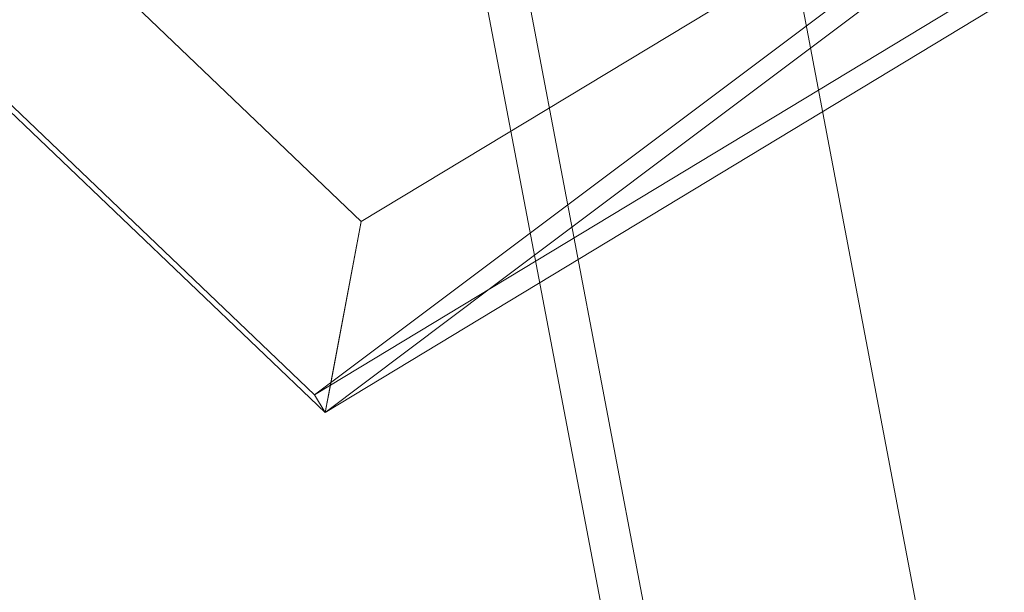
# Model space of a CAD drawing. Extents: x 3503739 to 3504470, y 5375172 to 5375561.
# Tile 12 of 142: x 3504136.497 to 3504137.669, y 5375383.815 to 5375384.497. Entities that reach past the tile are written whole.
import ezdxf

# ---------------------------------------------------------------- set-up
doc = ezdxf.new("R2010")
doc.units = 0
doc.header["$MEASUREMENT"] = 0
for name, color, linetype in [('_4WP_KANCADT__', 7, 'Continuous'), ('_OST_2__CLIPPING', 7, 'Continuous'), ('AUSSCHNITT_OST_2', 7, 'Continuous'), ('BHM_WA', 7, 'Continuous')]:
    doc.layers.add(name, color=color, linetype=linetype)

msp = doc.modelspace()

# ---------------------------------------------------------------- linework, layer by layer
at = {"layer": '_4WP_KANCADT__', "color": 7, "linetype": 'Continuous', "lineweight": 13}
msp.add_lwpolyline([(3504135.3147, 5375384.9273), (3504137.2797, 5375385.2999), (3504137.5692, 5375383.7731), (3504135.6042, 5375383.4005), (3504135.3147, 5375384.9273)], dxfattribs=at)
at = {"layer": '_4WP_KANCADT__', "color": 1, "linetype": 'Continuous', "lineweight": 20}
msp.add_lwpolyline([(3504135.3147, 5375384.9273), (3504137.2797, 5375385.2999), (3504137.5692, 5375383.7731), (3504135.6042, 5375383.4005), (3504135.3147, 5375384.9273)], dxfattribs=at)
at = {"layer": '_OST_2__CLIPPING', "color": 7, "linetype": 'Continuous', "lineweight": 9}
msp.add_line((3504143.4324, 5375351.2266), (3504127.9497, 5375432.6679), dxfattribs=at)
at = {"layer": 'AUSSCHNITT_OST_2', "color": 7, "linetype": 'Continuous', "lineweight": 9}
msp.add_line((3504143.3926, 5375351.1681), (3504127.8912, 5375432.7077), dxfattribs=at)
at = {"layer": 'BHM_WA', "color": 252, "linetype": 'Continuous', "lineweight": 9}
for points in [[(3504149.2206, 5375393.0794, 0), (3504140.9458, 5375392.4296, 0), (3504133.9605, 5375386.8007, 0), (3504136.8607, 5375384.0291, 0), (3504141.9288, 5375387.0942, 0), (3504136.8607, 5375384.0291, 0), (3504136.8479, 5375384.0502, 0), (3504133.9712, 5375386.7994, 0), (3504133.9605, 5375386.8007, 0), (3504133.9712, 5375386.7994, 0), (3504140.9514, 5375392.4242, 0), (3504140.9458, 5375392.4296, 0), (3504149.2206, 5375393.0794, 0)], [(3504133.9712, 5375386.7994, 0), (3504140.2637, 5375387.0411, 0), (3504140.5154, 5375386.8006, 0), (3504136.8479, 5375384.0502, 0), (3504141.9153, 5375387.1137, 0), (3504149.1475, 5375389.1597, 0), (3504149.2157, 5375393.0731, 0), (3504140.9514, 5375392.4242, 0), (3504140.8745, 5375387.5333, 0), (3504140.9514, 5375392.4242, 0), (3504133.9712, 5375386.7994, 0), (3504140.2637, 5375387.0411, 0), (3504140.8745, 5375387.5333, 0), (3504141.4515, 5375387.4849, 0), (3504149.2157, 5375393.0731, 0), (3504140.9514, 5375392.4242, 0), (3504140.9458, 5375392.4296, 0), (3504133.9605, 5375386.8007, 0)]]:
    msp.add_polyline3d(points, dxfattribs=at)
at = {"layer": 'BHM_WA', "color": 254, "linetype": 'Continuous', "lineweight": 9}
for points in [[(3504134.2528, 5375386.7893, 0), (3504136.9034, 5375384.2562, 0), (3504138.0276, 5375384.9349, 0)], [(3504136.9034, 5375384.2562, 0), (3504138.0276, 5375384.9349, 0)], [(3504137.736, 5375384.6866, 0), (3504137.0574, 5375384.1769, 0), (3504136.8607, 5375384.0291, 0), (3504136.8668, 5375384.0616, 0), (3504136.8673, 5375384.0641, 0), (3504136.8673, 5375384.0641, 0), (3504136.8673, 5375384.0641, 0), (3504136.8674, 5375384.0648, 0), (3504136.9034, 5375384.2562, 0), (3504136.8674, 5375384.0648, 0), (3504136.8673, 5375384.0641, 0), (3504136.8673, 5375384.0641, 0), (3504136.8673, 5375384.0641, 0), (3504136.8668, 5375384.0616, 0), (3504136.8607, 5375384.0291, 0), (3504137.0574, 5375384.1769, 0), (3504137.736, 5375384.6866, 0)]]:
    msp.add_polyline3d(points, dxfattribs=at)

doc.saveas('drawing.dxf')
